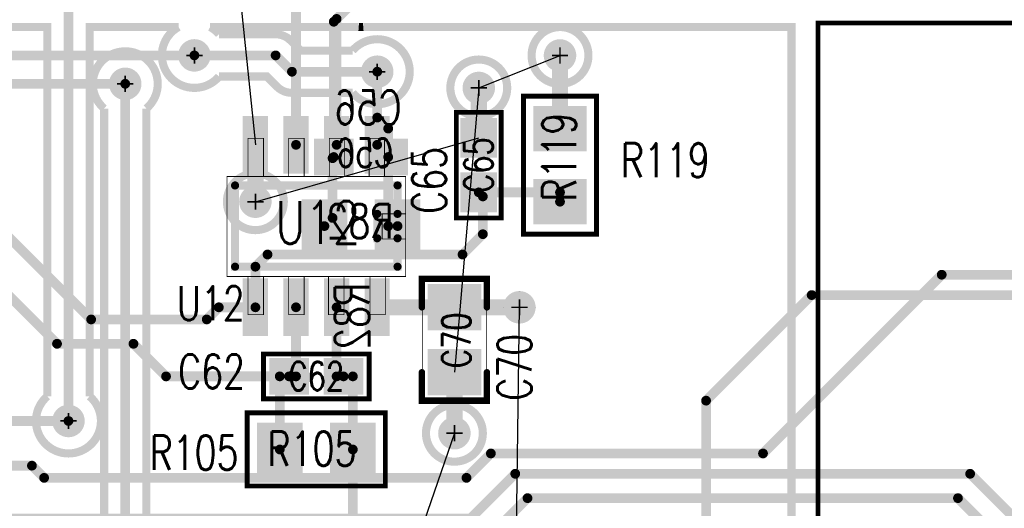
# Model space of a CAD drawing. Extents: x -7.2 to 18.3, y -5.6 to 10.9.
# Tile 62 of 112: x 6.63 to 7.842, y 2.157 to 2.759. Entities that reach past the tile are written whole.
import ezdxf
from ezdxf.enums import TextEntityAlignment as Align

# ---------------------------------------------------------------- set-up
doc = ezdxf.new("R2010")
doc.units = 0
for name, pattern in [('SIG_153', [2, 1, 1]), ('SIG_16', [2, 1, 1]), ('SIG_164', [2, 1, 1]), ('SIG_199', [2, 1, 1]), ('SIG_213', [2, 1, 1]), ('SIG_274', [2, 1, 1]), ('SIG_289', [2, 1, 1]), ('SIG_42', [2, 1, 1]), ('SIG_46', [2, 1, 1]), ('SIG_47', [2, 1, 1]), ('SIG_51', [2, 1, 1]), ('SIG_55', [2, 1, 1]), ('SIG_57', [2, 1, 1]), ('SIG_99', [2, 1, 1])]:
    doc.linetypes.add(name, pattern=pattern)
for name, color, linetype in [('DRIL_NPLTE_THRU_01', 16, 'CONTINUOUS'), ('DRIL_NPLTE_THRU_03', 146, 'CONTINUOUS'), ('DRIL_NPLTE_THRU_04', 176, 'CONTINUOUS'), ('DRIL_PLTE_THRU_01', 16, 'CONTINUOUS'), ('DRIL_PLTE_THRU_03', 146, 'CONTINUOUS'), ('DRIL_PLTE_THRU_04', 176, 'CONTINUOUS'), ('DRIL_SYMBOL', 254, 'CONTINUOUS'), ('LINK_00', 2, 'CONTINUOUS'), ('PADS_BOT', 5, 'CONTINUOUS'), ('PADS_INNER', 1, 'CONTINUOUS'), ('PADS_TOP', 1, 'CONTINUOUS'), ('PADS_XR_131', 3, 'CONTINUOUS'), ('PADS_XR_132', 6, 'CONTINUOUS'), ('PADS_XR_133', 254, 'CONTINUOUS'), ('PART_NAME_123', 255, 'CONTINUOUS'), ('PART_NAME_124', 6, 'CONTINUOUS'), ('PART_NAME_129', 2, 'CONTINUOUS'), ('PART_NAME_130', 106, 'CONTINUOUS'), ('PART_TOP_2DLINE_123', 255, 'CONTINUOUS'), ('PART_TOP_2DLINE_129', 2, 'CONTINUOUS'), ('POUR_OUTLINE_03', 130, 'CONTINUOUS'), ('POUR_VIATHERM_03', 130, 'CONTINUOUS'), ('POUR_VOID_03', 130, 'CONTINUOUS'), ('TRACE_01', 1, 'CONTINUOUS'), ('TRACE_03', 130, 'CONTINUOUS'), ('TRACE_04', 5, 'CONTINUOUS'), ('VIAPTS', 56, 'CONTINUOUS')]:
    doc.layers.add(name, color=color, linetype=linetype)
doc.styles.add('W0$001', font='simplex', dxfattribs={"width": 0.75})
doc.styles.add('W0$006', font='simplex', dxfattribs={"width": 0.75})

# ---------------------------------------------------------------- blocks, each defined once
blk = doc.blocks.new('POUR_VOID_27')
at = {"layer": 'POUR_VOID_03', "const_width": 0.01}
blk.add_lwpolyline([(-12.9452, -16.8773, 1), (-12.8752, -16.8773, 1)], format="xyb", close=True, dxfattribs=at)
blk = doc.blocks.new('POUR_VOID_17')
at = {"layer": 'POUR_VOID_03', "const_width": 0.01}
blk.add_lwpolyline([(-12.6702, -16.7373, 1), (-12.6002, -16.7373, 1)], format="xyb", close=True, dxfattribs=at)
blk = doc.blocks.new('POUR_VOID_16')
at = {"layer": 'POUR_VOID_03', "const_width": 0.01}
blk.add_lwpolyline([(-12.7002, -17.1623, 1), (-12.6302, -17.1623, 1)], format="xyb", close=True, dxfattribs=at)
blk = doc.blocks.new('POUR_VOID_15')
at = {"layer": 'POUR_VOID_03', "const_width": 0.01}
blk.add_lwpolyline([(-12.5702, -16.6973, 1), (-12.5002, -16.6973, 1)], format="xyb", close=True, dxfattribs=at)
blk = doc.blocks.new('POUR_OUTLINE_1')
at = {"layer": 'POUR_OUTLINE_03', "const_width": 0.01}
for points in [[(-12.2503, -17.5329), (-12.2503, -16.6622), (-12.7774, -16.6622, -0.035415), (-12.783, -16.6622), (-12.9659, -16.6622, -0.089699), (-12.9549, -16.6712), (-12.8853, -16.6712, -0.198912), (-12.8669, -16.6788), (-12.8544, -16.6913), (-12.7906, -16.6913, -2.70758), (-12.7906, -16.7433), (-12.8652, -16.7433, -0.198912), (-12.8836, -16.7357), (-12.8961, -16.7232), (-12.9549, -16.7232, -1.197076), (-13.0047, -16.6622), (-13.1143, -16.6622), (-13.1143, -17.1168, -2.70758), (-13.1663, -17.1168), (-13.1663, -16.6622), (-13.2147, -16.6622, -0.167251)], [(-13.2078, -17.6687, -0.059206), (-13.2014, -17.6618), (-13.2014, -17.6022, -0.198912), (-13.1938, -17.5838), (-13.0964, -17.4864), (-13.0964, -16.7626, -2.70758), (-13.0444, -16.7626), (-13.0444, -17.4972, -0.198912), (-13.052, -17.5156), (-13.1494, -17.613), (-13.1494, -17.6618, -1.125864), (-13.2078, -17.7157)]]:
    blk.add_lwpolyline(points, format="xyb", dxfattribs=at)
for name in ['POUR_VOID_15', 'POUR_VOID_17', 'POUR_VOID_27', 'POUR_VOID_16']:
    blk.add_blockref(name, (0, 0))
blk = doc.blocks.new('POUR_VIATHERM_182')
at = {"layer": 'POUR_VIATHERM_03'}
for points in [[(-12.5852, -16.9873), (-12.5852, -16.9873)], [(-12.6052, -17.0073), (-12.6052, -17.0073)], [(-12.5652, -17.0073), (-12.5652, -17.0073)], [(-12.5852, -17.0273), (-12.5852, -17.0273)]]:
    blk.add_lwpolyline(points, dxfattribs=at)
blk = doc.blocks.new('POUR_HEADER_0')
for name in ['POUR_OUTLINE_1', 'POUR_VIATHERM_182']:
    blk.add_blockref(name, (16.9203, 12.3322))
blk = doc.blocks.new('DRIL_HOLE_0')
blk.add_lwpolyline([(0, 0, 1), (0, 0, 1)], format="xyb", close=True)
blk = doc.blocks.new('PAD_47')
at = {"const_width": 0.039}
blk.add_lwpolyline([(-0.0215, 0), (0.0215, 0)], dxfattribs=at)
blk = doc.blocks.new('PAD_1')
blk.add_lwpolyline([(0, 0, 1), (0, 0, 1)], format="xyb", close=True)
blk = doc.blocks.new('PAD_46')
at = {"const_width": 0.045}
blk.add_lwpolyline([(-0.0245, 0), (0.0245, 0)], dxfattribs=at)
blk = doc.blocks.new('STK_BOT_14')
at = {"layer": 'DRIL_PLTE_THRU_01'}
blk.add_blockref('DRIL_HOLE_0', (0, 0), dxfattribs=at)
at = {"layer": 'DRIL_PLTE_THRU_03'}
blk.add_blockref('DRIL_HOLE_0', (0, 0), dxfattribs=at)
at = {"layer": 'DRIL_PLTE_THRU_04'}
blk.add_blockref('DRIL_HOLE_0', (0, 0), dxfattribs=at)
at = {"layer": 'PADS_BOT'}
blk.add_blockref('PAD_47', (0, 0), dxfattribs=at)
at = {"layer": 'PADS_INNER'}
blk.add_blockref('PAD_1', (0, 0), dxfattribs=at)
at = {"layer": 'PADS_TOP'}
blk.add_blockref('PAD_1', (0, 0), dxfattribs=at)
at = {"layer": 'PADS_XR_131'}
blk.add_blockref('PAD_46', (0, 0), dxfattribs=at)
at = {"layer": 'PADS_XR_133'}
blk.add_blockref('PAD_47', (0, 0), dxfattribs=at)
blk = doc.blocks.new('SYM_BOT_12')
for p in [(-0.0335, 0), (0.0335, 0)]:
    blk.add_blockref('STK_BOT_14', p)
blk = doc.blocks.new('PART_BOT_151')
blk.add_blockref('SYM_BOT_12', (0, 0))
at = {"layer": 'PART_NAME_124', "style": 'W0$006', "width": 0.75}
blk.add_text('C56', height=0.042, rotation=180, dxfattribs=at).set_placement((0.05, -0.04))
at = {"layer": 'PART_NAME_130', "style": 'W0$001', "width": 0.75}
blk.add_text('C56', height=0.035, rotation=180, dxfattribs=at).set_placement((0.0049, -0.0051), align=Align.MIDDLE_CENTER)
blk = doc.blocks.new('SMOOTH_0$006')
at = {"const_width": 0.003}
blk.add_lwpolyline([(-0.0015, 0, 1), (0.0015, 0, 1)], format="xyb", close=True, dxfattribs=at)
blk = doc.blocks.new('SMOOTH_0$001')
at = {"const_width": 0.0005}
blk.add_lwpolyline([(-0.00025, 0, 1), (0.00025, 0, 1)], format="xyb", close=True, dxfattribs=at)
blk = doc.blocks.new('PART_BODY_TOP_339')
at = {"layer": 'PART_TOP_2DLINE_123', "const_width": 0.006}
blk.add_lwpolyline([(-0.065, -0.0276), (0.065, -0.0276), (0.065, 0.0276), (-0.065, 0.0276)], close=True, dxfattribs=at)
at = {"layer": 'PART_TOP_2DLINE_129', "const_width": 0.001}
blk.add_lwpolyline([(-0.065, -0.03), (0.065, -0.03), (0.065, 0.0276), (-0.065, 0.0276)], close=True, dxfattribs=at)
at = {"layer": 'PART_TOP_2DLINE_123'}
for p in [(-0.065, 0.0276), (0.065, 0.0276), (-0.065, -0.0276), (0.065, -0.0276)]:
    blk.add_blockref('SMOOTH_0$006', p, dxfattribs=at)
at = {"layer": 'PART_TOP_2DLINE_129'}
for p in [(-0.065, 0.0276), (0.065, 0.0276), (-0.065, -0.03), (0.065, -0.03)]:
    blk.add_blockref('SMOOTH_0$001', p, dxfattribs=at)
blk = doc.blocks.new('STK_TOP_14')
at = {"layer": 'DRIL_PLTE_THRU_01'}
blk.add_blockref('DRIL_HOLE_0', (0, 0), dxfattribs=at)
at = {"layer": 'DRIL_PLTE_THRU_03'}
blk.add_blockref('DRIL_HOLE_0', (0, 0), dxfattribs=at)
at = {"layer": 'DRIL_PLTE_THRU_04'}
blk.add_blockref('DRIL_HOLE_0', (0, 0), dxfattribs=at)
at = {"layer": 'PADS_BOT'}
blk.add_blockref('PAD_1', (0, 0), dxfattribs=at)
at = {"layer": 'PADS_INNER'}
blk.add_blockref('PAD_1', (0, 0), dxfattribs=at)
at = {"layer": 'PADS_TOP'}
blk.add_blockref('PAD_47', (0, 0), dxfattribs=at)
at = {"layer": 'PADS_XR_131'}
blk.add_blockref('PAD_46', (0, 0), dxfattribs=at)
at = {"layer": 'PADS_XR_133'}
blk.add_blockref('PAD_47', (0, 0), dxfattribs=at)
blk = doc.blocks.new('SYM_TOP_12')
for name, p in [('PART_BODY_TOP_339', (0, 0)), ('STK_TOP_14', (-0.0335, 0)), ('STK_TOP_14', (0.0335, 0))]:
    blk.add_blockref(name, p)
blk = doc.blocks.new('PART_TOP_154')
blk.add_blockref('SYM_TOP_12', (0, 0))
at = {"layer": 'PART_NAME_123', "style": 'W0$006', "width": 0.75}
blk.add_text('C62', height=0.042, dxfattribs=at).set_placement((-0.1701, -0.0149))
at = {"layer": 'PART_NAME_129', "style": 'W0$001', "width": 0.75}
blk.add_text('C62', height=0.035, dxfattribs=at).set_placement((0, 0.0003), align=Align.MIDDLE_CENTER)
blk = doc.blocks.new('PART_TOP_156')
blk.add_blockref('SYM_TOP_12', (0, 0))
at = {"layer": 'PART_NAME_123', "style": 'W0$006', "width": 0.75}
blk.add_text('C65', height=0.042, dxfattribs=at).set_placement((-0.06, 0.04))
at = {"layer": 'PART_NAME_129', "style": 'W0$001', "width": 0.75}
blk.add_text('C65', height=0.035, dxfattribs=at).set_placement((0, 0.0003), align=Align.MIDDLE_CENTER)
blk = doc.blocks.new('SMOOTH_0$008')
at = {"const_width": 0.004}
blk.add_lwpolyline([(-0.002, 0, 1), (0.002, 0, 1)], format="xyb", close=True, dxfattribs=at)
blk = doc.blocks.new('PART_BODY_TOP_371')
at = {"layer": 'PART_TOP_2DLINE_123', "const_width": 0.008}
for points in [[(-0.04, -0.04), (-0.075, -0.04), (-0.075, 0.04), (-0.04, 0.04)], [(0.04, 0.04), (0.075, 0.04), (0.075, -0.04), (0.04, -0.04)]]:
    blk.add_lwpolyline(points, dxfattribs=at)
at = {"layer": 'PART_TOP_2DLINE_129', "const_width": 0.001}
blk.add_lwpolyline([(0.0752, 0.03937), (0.0752, -0.03937), (-0.0748, -0.03937), (-0.0748, 0.03937)], close=True, dxfattribs=at)
at = {"layer": 'PART_TOP_2DLINE_123'}
for p in [(-0.075, 0.04), (-0.04, 0.04), (0.04, 0.04), (0.075, 0.04), (-0.075, -0.04), (-0.04, -0.04), (0.04, -0.04), (0.075, -0.04)]:
    blk.add_blockref('SMOOTH_0$008', p, dxfattribs=at)
at = {"layer": 'PART_TOP_2DLINE_129'}
for p in [(-0.0748, 0.03937), (0.0752, 0.03937), (-0.0748, -0.03937), (0.0752, -0.03937)]:
    blk.add_blockref('SMOOTH_0$001', p, dxfattribs=at)
blk = doc.blocks.new('PAD_90')
at = {"const_width": 0.057}
blk.add_lwpolyline([(-0.033, 0), (0.033, 0)], dxfattribs=at)
blk = doc.blocks.new('PAD_91')
at = {"const_width": 0.051}
blk.add_lwpolyline([(-0.03, 0), (0.03, 0)], dxfattribs=at)
blk = doc.blocks.new('STK_TOP_54')
at = {"layer": 'DRIL_PLTE_THRU_01'}
blk.add_blockref('DRIL_HOLE_0', (0, 0), dxfattribs=at)
at = {"layer": 'DRIL_PLTE_THRU_03'}
blk.add_blockref('DRIL_HOLE_0', (0, 0), dxfattribs=at)
at = {"layer": 'DRIL_PLTE_THRU_04'}
blk.add_blockref('DRIL_HOLE_0', (0, 0), dxfattribs=at)
at = {"layer": 'PADS_BOT'}
blk.add_blockref('PAD_1', (0, 0), dxfattribs=at)
at = {"layer": 'PADS_INNER'}
blk.add_blockref('PAD_1', (0, 0), dxfattribs=at)
at = {"layer": 'PADS_TOP', "rotation": 90}
blk.add_blockref('PAD_91', (0, 0), dxfattribs=at)
at = {"layer": 'PADS_XR_131', "rotation": 90}
blk.add_blockref('PAD_90', (0, 0), dxfattribs=at)
at = {"layer": 'PADS_XR_133', "rotation": 90}
blk.add_blockref('PAD_91', (0, 0), dxfattribs=at)
blk = doc.blocks.new('SYM_TOP_44')
for name, p in [('STK_TOP_54', (-0.04, 0)), ('STK_TOP_54', (0.04, 0)), ('PART_BODY_TOP_371', (0, 0))]:
    blk.add_blockref(name, p)
blk = doc.blocks.new('PART_TOP_180')
blk.add_blockref('SYM_TOP_44', (0, 0))
at = {"layer": 'PART_NAME_123', "style": 'W0$006', "width": 0.75}
blk.add_text('C70', height=0.042, dxfattribs=at).set_placement((-0.0749, -0.0949))
at = {"layer": 'PART_NAME_129', "style": 'W0$001', "width": 0.75}
blk.add_text('C70', height=0.035, dxfattribs=at).set_placement((-0.0349, -0.0199))
blk = doc.blocks.new('SMOOTH_0$01')
at = {"const_width": 0.005}
blk.add_lwpolyline([(-0.0025, 0, 1), (0.0025, 0, 1)], format="xyb", close=True, dxfattribs=at)
blk = doc.blocks.new('PART_BODY_TOP_383')
at = {"layer": 'PART_TOP_2DLINE_123', "const_width": 0.01}
blk.add_lwpolyline([(-0.05, 0.1), (-0.015, 0.1), (-0.015, 0.075), (0.015, 0.075), (0.015, 0.1), (0.05, 0.1), (0.05, -0.1), (-0.05, -0.1)], close=True, dxfattribs=at)
blk.add_lwpolyline([(-0.05, 0.1), (-0.015, 0.1), (-0.015, 0.075), (0.015, 0.075), (0.015, 0.1), (0.05, 0.1), (0.05, -0.1), (-0.05, -0.1)], close=True, dxfattribs=at)
at = {"layer": 'PART_TOP_2DLINE_129', "const_width": 0.001}
for points in [[(-0.061, 0.11), (0.062, 0.11), (0.062, -0.11), (-0.061, -0.11)], [(-0.015, 0.11), (0.016, 0.11), (0.016, 0.081), (-0.015, 0.081)], [(0.062, 0.085), (0.109, 0.085), (0.109, 0.066), (0.062, 0.066)], [(-0.108, 0.084), (-0.061, 0.084), (-0.061, 0.065), (-0.108, 0.065)], [(-0.108, 0.035), (-0.061, 0.035), (-0.061, 0.016), (-0.108, 0.016)], [(0.062, 0.034), (0.109, 0.034), (0.109, 0.015), (0.062, 0.015)], [(-0.108, -0.015), (-0.061, -0.015), (-0.061, -0.034), (-0.108, -0.034)], [(0.062, -0.015), (0.109, -0.015), (0.109, -0.034), (0.062, -0.034)], [(-0.108, -0.065), (-0.061, -0.065), (-0.061, -0.084), (-0.108, -0.084)], [(0.062, -0.065), (0.109, -0.065), (0.109, -0.084), (0.062, -0.084)]]:
    blk.add_lwpolyline(points, close=True, dxfattribs=at)
at = {"layer": 'PART_TOP_2DLINE_123'}
for p in [(-0.05, 0.1), (-0.05, 0.1), (-0.015, 0.1), (-0.015, 0.1), (0.015, 0.1), (0.015, 0.1), (0.05, 0.1), (0.05, 0.1), (-0.015, 0.075), (-0.015, 0.075), (0.015, 0.075), (0.015, 0.075), (-0.05, -0.1), (-0.05, -0.1), (0.05, -0.1), (0.05, -0.1)]:
    blk.add_blockref('SMOOTH_0$01', p, dxfattribs=at)
at = {"layer": 'PART_TOP_2DLINE_129'}
for p in [(-0.061, 0.11), (-0.015, 0.11), (0.016, 0.11), (0.062, 0.11), (0.062, 0.085), (0.109, 0.085), (-0.108, 0.084), (-0.061, 0.084), (-0.015, 0.081), (0.016, 0.081), (-0.108, 0.065), (-0.061, 0.065), (0.062, 0.066), (0.109, 0.066), (-0.108, 0.035), (-0.061, 0.035), (0.062, 0.034), (0.109, 0.034), (-0.108, 0.016), (-0.061, 0.016), (0.062, 0.015), (0.109, 0.015), (-0.108, -0.015), (-0.061, -0.015), (0.062, -0.015), (0.109, -0.015), (-0.108, -0.034), (-0.061, -0.034), (0.062, -0.034), (0.109, -0.034), (-0.108, -0.065), (-0.061, -0.065), (0.062, -0.065), (0.109, -0.065), (-0.108, -0.084), (-0.061, -0.084), (0.062, -0.084), (0.109, -0.084), (-0.061, -0.11), (0.062, -0.11)]:
    blk.add_blockref('SMOOTH_0$001', p, dxfattribs=at)
blk = doc.blocks.new('PAD_115')
at = {"const_width": 0.031}
blk.add_lwpolyline([(-0.0355, 0), (0.0355, 0)], dxfattribs=at)
blk = doc.blocks.new('PAD_114')
at = {"const_width": 0.026}
blk.add_lwpolyline([(-0.0325, 0), (0.0325, 0)], dxfattribs=at)
blk = doc.blocks.new('STK_TOP_70')
at = {"layer": 'DRIL_PLTE_THRU_01'}
blk.add_blockref('DRIL_HOLE_0', (0, 0), dxfattribs=at)
at = {"layer": 'DRIL_PLTE_THRU_03'}
blk.add_blockref('DRIL_HOLE_0', (0, 0), dxfattribs=at)
at = {"layer": 'DRIL_PLTE_THRU_04'}
blk.add_blockref('DRIL_HOLE_0', (0, 0), dxfattribs=at)
at = {"layer": 'PADS_BOT'}
blk.add_blockref('PAD_1', (0, 0), dxfattribs=at)
at = {"layer": 'PADS_INNER'}
blk.add_blockref('PAD_1', (0, 0), dxfattribs=at)
at = {"layer": 'PADS_TOP'}
blk.add_blockref('PAD_114', (0, 0), dxfattribs=at)
at = {"layer": 'PADS_XR_131'}
blk.add_blockref('PAD_115', (0, 0), dxfattribs=at)
at = {"layer": 'PADS_XR_133'}
blk.add_blockref('PAD_114', (0, 0), dxfattribs=at)
blk = doc.blocks.new('SYM_TOP_56')
for name, p in [('PART_BODY_TOP_383', (0, 0)), ('STK_TOP_70', (-0.1, 0.075)), ('STK_TOP_70', (0.1, 0.075)), ('STK_TOP_70', (-0.1, 0.025)), ('STK_TOP_70', (0.1, 0.025)), ('STK_TOP_70', (-0.1, -0.025)), ('STK_TOP_70', (0.1, -0.025)), ('STK_TOP_70', (-0.1, -0.075)), ('STK_TOP_70', (0.1, -0.075))]:
    blk.add_blockref(name, p)
blk = doc.blocks.new('PART_TOP_233')
blk.add_blockref('SYM_TOP_56', (0, 0))
at = {"layer": 'PART_NAME_123', "style": 'W0$006', "width": 0.75}
blk.add_text('U12', height=0.042, rotation=-270, dxfattribs=at).set_placement((0.095, -0.13), align=Align.MIDDLE_CENTER)
at = {"layer": 'PART_NAME_129', "style": 'W0$001', "width": 0.75}
blk.add_text('U12', height=0.0525, rotation=-270, dxfattribs=at).set_placement((-0.0045, 0.0017), align=Align.MIDDLE_CENTER)
blk = doc.blocks.new('PART_BODY_TOP_337')
at = {"layer": 'PART_TOP_2DLINE_123', "const_width": 0.006}
blk.add_lwpolyline([(0.085, 0.045), (0.085, -0.045), (-0.085, -0.045), (-0.085, 0.045)], close=True, dxfattribs=at)
at = {"layer": 'PART_TOP_2DLINE_129', "const_width": 0.001}
blk.add_lwpolyline([(0.085, 0.045), (0.085, -0.045), (-0.085, -0.045), (-0.085, 0.045)], close=True, dxfattribs=at)
at = {"layer": 'PART_TOP_2DLINE_123'}
for p in [(-0.085, 0.045), (0.085, 0.045), (-0.085, -0.045), (0.085, -0.045)]:
    blk.add_blockref('SMOOTH_0$006', p, dxfattribs=at)
at = {"layer": 'PART_TOP_2DLINE_129'}
for p in [(-0.085, 0.045), (0.085, 0.045), (-0.085, -0.045), (0.085, -0.045)]:
    blk.add_blockref('SMOOTH_0$001', p, dxfattribs=at)
blk = doc.blocks.new('PAD_37')
at = {"const_width": 0.056}
blk.add_lwpolyline([(-0.033, 0), (0.033, 0)], dxfattribs=at)
blk = doc.blocks.new('PAD_38')
at = {"const_width": 0.05}
blk.add_lwpolyline([(-0.03, 0), (0.03, 0)], dxfattribs=at)
blk = doc.blocks.new('STK_TOP_10')
at = {"layer": 'DRIL_NPLTE_THRU_01'}
blk.add_blockref('DRIL_HOLE_0', (0, 0), dxfattribs=at)
at = {"layer": 'DRIL_NPLTE_THRU_03'}
blk.add_blockref('DRIL_HOLE_0', (0, 0), dxfattribs=at)
at = {"layer": 'DRIL_NPLTE_THRU_04'}
blk.add_blockref('DRIL_HOLE_0', (0, 0), dxfattribs=at)
at = {"layer": 'PADS_BOT'}
blk.add_blockref('PAD_1', (0, 0), dxfattribs=at)
at = {"layer": 'PADS_INNER'}
blk.add_blockref('PAD_1', (0, 0), dxfattribs=at)
at = {"layer": 'PADS_TOP', "rotation": 90}
blk.add_blockref('PAD_38', (0, 0), dxfattribs=at)
at = {"layer": 'PADS_XR_131', "rotation": 90}
blk.add_blockref('PAD_37', (0, 0), dxfattribs=at)
at = {"layer": 'PADS_XR_133', "rotation": 90}
blk.add_blockref('PAD_38', (0, 0), dxfattribs=at)
blk = doc.blocks.new('SYM_TOP_10')
for name, p in [('STK_TOP_10', (-0.045, 0)), ('STK_TOP_10', (0.045, 0)), ('PART_BODY_TOP_337', (0, 0))]:
    blk.add_blockref(name, p)
blk = doc.blocks.new('PART_TOP_325')
blk.add_blockref('SYM_TOP_10', (0, 0))
at = {"layer": 'PART_NAME_123', "style": 'W0$006', "width": 0.75}
blk.add_text('R105', height=0.042, dxfattribs=at).set_placement((-0.2051, -0.0249))
at = {"layer": 'PART_NAME_129', "style": 'W0$001', "width": 0.75}
blk.add_text('R105', height=0.042, dxfattribs=at).set_placement((-0.06, -0.02))
blk = doc.blocks.new('PART_TOP_327')
blk.add_blockref('SYM_TOP_10', (0, 0))
at = {"layer": 'PART_NAME_123', "style": 'W0$006', "width": 0.75}
blk.add_text('R119', height=0.042, rotation=90, dxfattribs=at).set_placement((0.015, 0.075))
at = {"layer": 'PART_NAME_129', "style": 'W0$001', "width": 0.75}
blk.add_text('R119', height=0.042, rotation=180, dxfattribs=at).set_placement((0.0449, 0.0199))
blk = doc.blocks.new('STK_BOT_10')
at = {"layer": 'DRIL_NPLTE_THRU_01'}
blk.add_blockref('DRIL_HOLE_0', (0, 0), dxfattribs=at)
at = {"layer": 'DRIL_NPLTE_THRU_03'}
blk.add_blockref('DRIL_HOLE_0', (0, 0), dxfattribs=at)
at = {"layer": 'DRIL_NPLTE_THRU_04'}
blk.add_blockref('DRIL_HOLE_0', (0, 0), dxfattribs=at)
at = {"layer": 'PADS_BOT', "rotation": 90}
blk.add_blockref('PAD_38', (0, 0), dxfattribs=at)
at = {"layer": 'PADS_INNER'}
blk.add_blockref('PAD_1', (0, 0), dxfattribs=at)
at = {"layer": 'PADS_TOP'}
blk.add_blockref('PAD_1', (0, 0), dxfattribs=at)
at = {"layer": 'PADS_XR_131', "rotation": 90}
blk.add_blockref('PAD_37', (0, 0), dxfattribs=at)
at = {"layer": 'PADS_XR_133', "rotation": 90}
blk.add_blockref('PAD_38', (0, 0), dxfattribs=at)
blk = doc.blocks.new('SYM_BOT_10')
for p in [(-0.045, 0), (0.045, 0)]:
    blk.add_blockref('STK_BOT_10', p)
blk = doc.blocks.new('PART_BOT_341')
blk.add_blockref('SYM_BOT_10', (0, 0))
at = {"layer": 'PART_NAME_124', "style": 'W0$006', "width": 0.75}
blk.add_text('R82', height=0.042, rotation=90, dxfattribs=at).set_placement((0.01, 0.07))
at = {"layer": 'PART_NAME_130', "style": 'W0$001', "width": 0.75}
blk.add_text('R82', height=0.042, rotation=180, dxfattribs=at).set_placement((0.0399, 0.0149))
blk = doc.blocks.new('PART_BODY_TOP_431')
at = {"layer": 'PART_TOP_2DLINE_123', "const_width": 0.006}
for points in [[(0.315, 0.407), (0.315, 0.4724), (-0.315, 0.4724), (-0.315, 0.406)], [(-0.315, 0.405), (-0.315, -0.4724), (0.315, -0.4724), (0.315, 0.41)]]:
    blk.add_lwpolyline(points, dxfattribs=at)
at = {"layer": 'PART_TOP_2DLINE_129', "const_width": 0.001}
blk.add_lwpolyline([(-0.315, 0.4724), (0.315, 0.4724), (0.315, -0.4724), (-0.315, -0.4724)], close=True, dxfattribs=at)
at = {"layer": 'PART_TOP_2DLINE_123'}
for p in [(-0.315, 0.4724), (0.315, 0.4724), (0.315, 0.41), (-0.315, 0.406), (-0.315, 0.405), (0.315, 0.407), (-0.315, -0.4724), (0.315, -0.4724)]:
    blk.add_blockref('SMOOTH_0$006', p, dxfattribs=at)
at = {"layer": 'PART_TOP_2DLINE_129'}
for p in [(-0.315, 0.4724), (0.315, 0.4724), (-0.315, -0.4724), (0.315, -0.4724)]:
    blk.add_blockref('SMOOTH_0$001', p, dxfattribs=at)
blk = doc.blocks.new('DRIL_SYMBOL_0$0511811024')
at = {"layer": 'DRIL_SYMBOL', "const_width": 0.002}
for points in [[(-0.01, 0), (0.01, 0)], [(0, -0.01), (0, 0.01)]]:
    blk.add_lwpolyline(points, dxfattribs=at)
blk = doc.blocks.new('DRIL_HOLE_0$0511811024')
at = {"const_width": 0.0256}
blk.add_lwpolyline([(-0.0128, 0, 1), (0.0128, 0, 1)], format="xyb", close=True, dxfattribs=at)
blk.add_blockref('DRIL_SYMBOL_0$0511811024', (0, 0))
blk = doc.blocks.new('PAD_174')
at = {"const_width": 0.0394}
blk.add_lwpolyline([(0, -0.0197, 1), (0, 0.0197, 1)], format="xyb", close=True, dxfattribs=at)
blk = doc.blocks.new('PAD_179')
at = {"const_width": 0.0455}
blk.add_lwpolyline([(0, -0.02275, 1), (0, 0.02275, 1)], format="xyb", close=True, dxfattribs=at)
blk = doc.blocks.new('STK_TOP_107')
at = {"layer": 'DRIL_PLTE_THRU_01'}
blk.add_blockref('DRIL_HOLE_0$0511811024', (0, 0), dxfattribs=at)
at = {"layer": 'DRIL_PLTE_THRU_03'}
blk.add_blockref('DRIL_HOLE_0$0511811024', (0, 0), dxfattribs=at)
at = {"layer": 'DRIL_PLTE_THRU_04'}
blk.add_blockref('DRIL_HOLE_0$0511811024', (0, 0), dxfattribs=at)
at = {"layer": 'PADS_BOT'}
blk.add_blockref('PAD_174', (0, 0), dxfattribs=at)
at = {"layer": 'PADS_INNER'}
blk.add_blockref('PAD_174', (0, 0), dxfattribs=at)
at = {"layer": 'PADS_TOP'}
blk.add_blockref('PAD_174', (0, 0), dxfattribs=at)
at = {"layer": 'PADS_XR_131'}
blk.add_blockref('PAD_179', (0, 0), dxfattribs=at)
at = {"layer": 'PADS_XR_132'}
blk.add_blockref('PAD_179', (0, 0), dxfattribs=at)
blk = doc.blocks.new('DRIL_SYMBOL_0$031496063')
at = {"layer": 'DRIL_SYMBOL', "const_width": 0.002}
for points in [[(-0.01, 0), (0.01, 0)], [(0, -0.01), (0, 0.01)]]:
    blk.add_lwpolyline(points, dxfattribs=at)
blk = doc.blocks.new('DRIL_HOLE_0$031496063')
at = {"const_width": 0.0157}
blk.add_lwpolyline([(-0.0079, 0, 1), (0.0079, 0, 1)], format="xyb", close=True, dxfattribs=at)
blk.add_blockref('DRIL_SYMBOL_0$031496063', (0, 0))
blk = doc.blocks.new('PAD_180')
at = {"const_width": 0.0295}
blk.add_lwpolyline([(0, -0.0148, 1), (0, 0.0148, 1)], format="xyb", close=True, dxfattribs=at)
blk = doc.blocks.new('PAD_183')
at = {"const_width": 0.0315}
blk.add_lwpolyline([(0, -0.0157, 1), (0, 0.0157, 1)], format="xyb", close=True, dxfattribs=at)
blk = doc.blocks.new('STK_TOP_108')
at = {"layer": 'DRIL_PLTE_THRU_01'}
blk.add_blockref('DRIL_HOLE_0$031496063', (0, 0), dxfattribs=at)
at = {"layer": 'DRIL_PLTE_THRU_03'}
blk.add_blockref('DRIL_HOLE_0$031496063', (0, 0), dxfattribs=at)
at = {"layer": 'DRIL_PLTE_THRU_04'}
blk.add_blockref('DRIL_HOLE_0$031496063', (0, 0), dxfattribs=at)
at = {"layer": 'PADS_BOT'}
blk.add_blockref('PAD_180', (0, 0), dxfattribs=at)
at = {"layer": 'PADS_INNER'}
blk.add_blockref('PAD_180', (0, 0), dxfattribs=at)
at = {"layer": 'PADS_TOP'}
blk.add_blockref('PAD_180', (0, 0), dxfattribs=at)
at = {"layer": 'PADS_XR_131'}
blk.add_blockref('PAD_183', (0, 0), dxfattribs=at)
at = {"layer": 'PADS_XR_132'}
blk.add_blockref('PAD_183', (0, 0), dxfattribs=at)
blk = doc.blocks.new('SYM_TOP_104')
for name, p in [('PART_BODY_TOP_431', (0, 0)), ('STK_TOP_108', (-0.1128, 0.4)), ('STK_TOP_108', (-0.0378, 0.4)), ('STK_TOP_108', (0.0372, 0.4)), ('STK_TOP_108', (0.1122, 0.4)), ('STK_TOP_107', (-0.25, 0.1)), ('STK_TOP_107', (0.25, 0.1)), ('STK_TOP_107', (-0.25, 0)), ('STK_TOP_107', (0.25, 0)), ('STK_TOP_107', (-0.25, -0.1)), ('STK_TOP_107', (0.25, -0.1))]:
    blk.add_blockref(name, p)
blk = doc.blocks.new('PART_TOP_591')
blk.add_blockref('SYM_TOP_104', (0, 0))
at = {"layer": 'PART_NAME_123', "style": 'W0$006', "width": 0.75}
blk.add_text('U21', height=0.042, rotation=90, dxfattribs=at).set_placement((0.3499, 0.4199), align=Align.MIDDLE_CENTER)
at = {"layer": 'PART_NAME_129', "style": 'W0$001', "width": 0.75}
blk.add_text('U21', height=0.14, rotation=90, dxfattribs=at).set_placement((0, 0), align=Align.MIDDLE_CENTER)
blk = doc.blocks.new('SMOOTH_0$02')
at = {"const_width": 0.01}
blk.add_lwpolyline([(-0.005, 0, 1), (0.005, 0, 1)], format="xyb", close=True, dxfattribs=at)
blk = doc.blocks.new('SMOOTH_0$012')
at = {"const_width": 0.006}
blk.add_lwpolyline([(-0.003, 0, 1), (0.003, 0, 1)], format="xyb", close=True, dxfattribs=at)
blk = doc.blocks.new('TRACE_1418')
at = {"layer": 'TRACE_01', "linetype": 'SIG_51', "const_width": 0.012}
blk.add_lwpolyline([(6.9651, 2.3199), (6.9702, 2.3199), (6.9702, 2.4049)], dxfattribs=at)
at = {"layer": 'TRACE_01'}
for p in [(6.9702, 2.4049), (6.9651, 2.3199), (6.9702, 2.3199)]:
    blk.add_blockref('SMOOTH_0$012', p, dxfattribs=at)
blk = doc.blocks.new('DRIL_SYMBOL_0$018')
at = {"layer": 'DRIL_SYMBOL', "const_width": 0.002}
for points in [[(-0.01, 0), (0.01, 0)], [(0, -0.01), (0, 0.01)]]:
    blk.add_lwpolyline(points, dxfattribs=at)
blk = doc.blocks.new('DRIL_HOLE_0$018')
at = {"const_width": 0.009}
blk.add_lwpolyline([(-0.0045, 0, 1), (0.0045, 0, 1)], format="xyb", close=True, dxfattribs=at)
blk.add_blockref('DRIL_SYMBOL_0$018', (0, 0))
blk = doc.blocks.new('PAD_138')
at = {"const_width": 0.02}
blk.add_lwpolyline([(0, -0.01, 1), (0, 0.01, 1)], format="xyb", close=True, dxfattribs=at)
blk = doc.blocks.new('STK_TOP_4')
at = {"layer": 'DRIL_PLTE_THRU_01'}
blk.add_blockref('DRIL_HOLE_0$018', (0, 0), dxfattribs=at)
at = {"layer": 'DRIL_PLTE_THRU_03'}
blk.add_blockref('DRIL_HOLE_0$018', (0, 0), dxfattribs=at)
at = {"layer": 'DRIL_PLTE_THRU_04'}
blk.add_blockref('DRIL_HOLE_0$018', (0, 0), dxfattribs=at)
at = {"layer": 'PADS_BOT'}
blk.add_blockref('PAD_138', (0, 0), dxfattribs=at)
at = {"layer": 'PADS_INNER'}
blk.add_blockref('PAD_138', (0, 0), dxfattribs=at)
at = {"layer": 'PADS_TOP'}
blk.add_blockref('PAD_138', (0, 0), dxfattribs=at)
blk = doc.blocks.new('SYM_TOP_2')
blk.add_blockref('STK_TOP_4', (0, 0))

msp = doc.modelspace()

# ---------------------------------------------------------------- linework, layer by layer
at = {"layer": 'LINK_00', "linetype": 'SIG_16'}
for p, q in [((6.7801, 3.9599), (6.9202, 2.6049)), ((7.1952, 2.6749), (7.2952, 2.7149)), ((7.1952, 2.6749), (7.1652, 2.3249)), ((6.9202, 2.5349), (7.1952, 2.6134)), ((7.1652, 2.2499), (7.0515, 1.9199))]:
    msp.add_line(p, q, dxfattribs=at)
at = {"layer": 'LINK_00', "linetype": 'SIG_153'}
msp.add_line((7.235, 1.6199), (7.2452, 2.4049), dxfattribs=at)
at = {"layer": 'TRACE_01', "linetype": 'SIG_57', "const_width": 0.012}
for points in [[(6.718, 2.39), (6.0502, 3.0578), (6.0502, 3.7949), (5.8651, 3.98), (5.3901, 3.98)], [(6.9202, 2.4049), (6.9202, 2.4549), (6.9352, 2.4699), (7.1752, 2.4699), (7.2002, 2.4949), (7.2002, 2.5414), (7.1952, 2.5464)], [(7.2952, 2.5349), (7.2952, 2.5464), (7.1952, 2.5464)], [(6.718, 2.39), (6.8603, 2.39), (6.8752, 2.4049), (6.9202, 2.4049)]]:
    msp.add_lwpolyline(points, dxfattribs=at)
at = {"layer": 'TRACE_01', "linetype": 'SIG_51', "const_width": 0.012}
for points in [[(6.9651, 2.3199), (6.8102, 2.3199), (6.7701, 2.36), (6.676, 2.36), (6.136, 2.9), (5.7351, 2.9), (5.4501, 3.185), (5.3901, 3.185)], [(6.9502, 2.2299), (6.9502, 2.3199), (6.9617, 2.3199)], [(6.9651, 2.3199), (6.9617, 2.3199)]]:
    msp.add_lwpolyline(points, dxfattribs=at)
at = {"layer": 'TRACE_01', "linetype": 'SIG_47', "const_width": 0.012}
msp.add_lwpolyline([(6.9702, 2.6049), (6.9702, 2.8499)], dxfattribs=at)
at = {"layer": 'TRACE_01', "linetype": 'SIG_42', "const_width": 0.012}
msp.add_lwpolyline([(7.0202, 2.6049), (7.0202, 2.7599), (7.0502, 2.7899)], dxfattribs=at)
at = {"layer": 'TRACE_01', "linetype": 'SIG_16', "const_width": 0.02}
for points in [[(7.2952, 2.6249), (7.2952, 2.7149)], [(7.1952, 2.6134), (7.1952, 2.6749)], [(6.9202, 2.5349), (6.9202, 2.6049)], [(7.1652, 2.2499), (7.1652, 2.3249)]]:
    msp.add_lwpolyline(points, dxfattribs=at)
at = {"layer": 'TRACE_01', "linetype": 'SIG_46', "const_width": 0.012}
msp.add_lwpolyline([(7.0702, 2.6049), (7.0702, 2.6949)], dxfattribs=at)
at = {"layer": 'TRACE_01', "linetype": 'SIG_213', "const_width": 0.012}
msp.add_lwpolyline([(7.475, 1.9999), (7.475, 2.29), (7.605, 2.42), (8.275, 2.42), (8.3324, 2.4774), (8.4852, 2.4777)], dxfattribs=at)
at = {"layer": 'TRACE_01', "linetype": 'SIG_153', "const_width": 0.02}
for points in [[(7.1652, 2.4049), (7.0702, 2.4049)], [(7.2452, 2.4049), (7.1652, 2.4049)]]:
    msp.add_lwpolyline(points, dxfattribs=at)
at = {"layer": 'TRACE_01', "linetype": 'SIG_55', "const_width": 0.012}
for points in [[(7.0287, 2.3199), (7.0202, 2.3199), (7.0202, 2.4049)], [(7.0402, 2.2299), (7.0402, 2.3199), (7.0287, 2.3199)], [(7.0402, 2.1), (7.0402, 2.2299)]]:
    msp.add_lwpolyline(points, dxfattribs=at)
at = {"layer": 'TRACE_03', "linetype": 'SIG_99', "const_width": 0.012}
msp.add_lwpolyline([(6.6901, 2.265), (6.6901, 2.835), (6.7651, 2.91), (7.0501, 2.91), (7.8101, 3.67), (7.8101, 4.105), (8.4601, 4.755), (8.4601, 5.14)], dxfattribs=at)
at = {"layer": 'TRACE_03', "linetype": 'SIG_46', "const_width": 0.012}
msp.add_lwpolyline([(7.0702, 2.6949), (6.9652, 2.6949), (6.9451, 2.715), (6.8451, 2.715)], dxfattribs=at)
at = {"layer": 'TRACE_03', "linetype": 'SIG_289', "const_width": 0.012}
msp.add_lwpolyline([(6.655, 1.72), (6.655, 1.81), (6.76, 1.915), (6.76, 2.68)], dxfattribs=at)
at = {"layer": 'TRACE_04', "linetype": 'SIG_42', "const_width": 0.012}
for points in [[(7.0167, 2.5899), (7.0167, 2.7564), (7.0502, 2.7899)], [(7.0052, 2.5049), (7.0152, 2.5149), (7.0152, 2.5884), (7.0167, 2.5899)]]:
    msp.add_lwpolyline(points, dxfattribs=at)
at = {"layer": 'TRACE_04', "linetype": 'SIG_289', "const_width": 0.012}
msp.add_lwpolyline([(2.02, 2.67), (2.946, 2.67), (2.976, 2.64), (3.425, 2.64), (3.46, 2.605), (3.649, 2.605), (3.756, 2.712), (4.539, 2.712), (4.572, 2.745), (4.935, 2.745), (4.98, 2.7), (5.13, 2.7), (5.175, 2.655), (5.675, 2.655), (5.7, 2.68), (6.76, 2.68)], dxfattribs=at)
at = {"layer": 'TRACE_04', "linetype": 'SIG_46', "const_width": 0.012}
for points in [[(5.5801, 2.715), (6.8451, 2.715)], [(7.0702, 2.6949), (7.0702, 2.6384), (7.0837, 2.6249), (7.0837, 2.5899)], [(7.0837, 2.5899), (7.0837, 2.5049), (7.0952, 2.5049)]]:
    msp.add_lwpolyline(points, dxfattribs=at)
at = {"layer": 'TRACE_04', "linetype": 'SIG_274', "const_width": 0.012}
msp.add_lwpolyline([(6.5051, 2.21), (6.6451, 2.21), (6.6601, 2.195), (7.1801, 2.195), (7.2101, 2.225), (7.5451, 2.225), (7.7651, 2.445), (8.255, 2.445), (8.3624, 2.5524), (8.4852, 2.5527)], dxfattribs=at)
at = {"layer": 'TRACE_04', "linetype": 'SIG_199', "const_width": 0.012}
msp.add_lwpolyline([(5.7401, 2.075), (5.9101, 2.075), (5.9801, 2.145), (7.1851, 2.145), (7.2401, 2.2), (7.8001, 2.2), (7.9051, 2.095), (9.9652, 2.095), (10.1602, 2.29), (10.7601, 2.29)], dxfattribs=at)
at = {"layer": 'TRACE_04', "linetype": 'SIG_99', "const_width": 0.012}
msp.add_lwpolyline([(6.2301, 2.275), (6.5841, 2.275), (6.5941, 2.265), (6.6901, 2.265)], dxfattribs=at)
at = {"layer": 'TRACE_04', "linetype": 'SIG_164', "const_width": 0.012}
msp.add_lwpolyline([(6.3251, 2.045), (7.1302, 2.045), (7.2552, 2.17), (7.7851, 2.17), (7.8901, 2.065), (9.9952, 2.065), (10.1702, 2.24), (10.8152, 2.24)], dxfattribs=at)

# ---------------------------------------------------------------- block references
at = {"linetype": 'SIG_153'}
msp.add_blockref('POUR_HEADER_0', (2.9101, 7.08), dxfattribs=at)
for name, p, rotation in [('PART_TOP_591', (8.0852, 2.4399), 270), ('PART_TOP_327', (7.2952, 2.5799), 270), ('PART_TOP_233', (6.9952, 2.5049), 270), ('PART_TOP_156', (7.1952, 2.5799), 90), ('PART_TOP_180', (7.1652, 2.3649), 90)]:
    msp.add_blockref(name, p, dxfattribs=dict(rotation=rotation))
at = {"xscale": -1, "rotation": -180}
for name, p in [('PART_BOT_151', (7.0502, 2.5899)), ('PART_BOT_341', (7.0502, 2.5049))]:
    msp.add_blockref(name, p, dxfattribs=at)
for name, p in [('TRACE_1418', (0, 0)), ('PART_TOP_154', (6.9952, 2.3199)), ('PART_TOP_325', (6.9952, 2.2299))]:
    msp.add_blockref(name, p)
at = {"layer": 'TRACE_01'}
for name, p in [('SMOOTH_0$012', (7.0202, 2.7599)), ('SMOOTH_0$02', (7.2952, 2.7149)), ('SMOOTH_0$012', (7.0702, 2.6949)), ('SMOOTH_0$02', (7.1952, 2.6749)), ('SMOOTH_0$02', (7.2952, 2.6249)), ('SMOOTH_0$02', (7.1952, 2.6134)), ('SMOOTH_0$02', (6.9202, 2.6049)), ('SMOOTH_0$012', (6.9702, 2.6049)), ('SMOOTH_0$012', (7.0202, 2.6049)), ('SMOOTH_0$012', (7.0702, 2.6049)), ('SMOOTH_0$012', (7.1952, 2.5464)), ('SMOOTH_0$012', (7.1952, 2.5464)), ('SMOOTH_0$012', (7.2002, 2.5414)), ('SMOOTH_0$012', (7.2952, 2.5464)), ('SMOOTH_0$02', (6.9202, 2.5349)), ('SMOOTH_0$012', (7.2952, 2.5349)), ('SMOOTH_0$012', (7.2002, 2.4949)), ('SMOOTH_0$012', (6.9352, 2.4699)), ('SMOOTH_0$012', (7.1752, 2.4699)), ('SMOOTH_0$012', (6.9202, 2.4549)), ('SMOOTH_0$012', (7.605, 2.42)), ('SMOOTH_0$02', (7.0702, 2.4049)), ('SMOOTH_0$02', (7.1652, 2.4049)), ('SMOOTH_0$02', (7.1652, 2.4049)), ('SMOOTH_0$02', (7.2452, 2.4049)), ('SMOOTH_0$012', (6.8752, 2.4049)), ('SMOOTH_0$012', (6.9202, 2.4049)), ('SMOOTH_0$012', (6.9202, 2.4049)), ('SMOOTH_0$012', (7.0202, 2.4049)), ('SMOOTH_0$012', (6.718, 2.39)), ('SMOOTH_0$012', (6.718, 2.39)), ('SMOOTH_0$012', (6.8603, 2.39)), ('SMOOTH_0$012', (6.676, 2.36)), ('SMOOTH_0$012', (6.7701, 2.36)), ('SMOOTH_0$02', (7.1652, 2.3249)), ('SMOOTH_0$012', (6.8102, 2.3199)), ('SMOOTH_0$012', (6.9502, 2.3199)), ('SMOOTH_0$012', (6.9617, 2.3199)), ('SMOOTH_0$012', (6.9617, 2.3199)), ('SMOOTH_0$012', (6.9651, 2.3199)), ('SMOOTH_0$012', (6.9651, 2.3199)), ('SMOOTH_0$012', (7.0202, 2.3199)), ('SMOOTH_0$012', (7.0287, 2.3199)), ('SMOOTH_0$012', (7.0287, 2.3199)), ('SMOOTH_0$012', (7.0402, 2.3199)), ('SMOOTH_0$012', (7.475, 2.29)), ('SMOOTH_0$02', (7.1652, 2.2499)), ('SMOOTH_0$012', (6.9502, 2.2299)), ('SMOOTH_0$012', (7.0402, 2.2299)), ('SMOOTH_0$012', (7.0402, 2.2299))]:
    msp.add_blockref(name, p, dxfattribs=at)
at = {"layer": 'TRACE_03'}
for p in [(6.8451, 2.715), (6.9451, 2.715), (6.9652, 2.6949), (7.0702, 2.6949), (6.76, 2.68), (6.6901, 2.265)]:
    msp.add_blockref('SMOOTH_0$012', p, dxfattribs=at)
at = {"layer": 'TRACE_04'}
for p in [(7.0167, 2.7564), (6.8451, 2.715), (7.0702, 2.6949), (6.76, 2.68), (7.0702, 2.6384), (7.0837, 2.6249), (7.0152, 2.5884), (7.0167, 2.5899), (7.0167, 2.5899), (7.0837, 2.5899), (7.0837, 2.5899), (7.0052, 2.5049), (7.0152, 2.5149), (7.0837, 2.5049), (7.0952, 2.5049), (7.7651, 2.445), (6.6901, 2.265), (7.2101, 2.225), (7.5451, 2.225), (6.6451, 2.21), (6.6601, 2.195), (7.1801, 2.195), (7.2401, 2.2), (7.8001, 2.2), (7.2552, 2.17), (7.7851, 2.17)]:
    msp.add_blockref('SMOOTH_0$012', p, dxfattribs=at)
at = {"layer": 'VIAPTS', "linetype": 'SIG_46'}
for p in [(6.8451, 2.715), (7.0702, 2.6949)]:
    msp.add_blockref('SYM_TOP_2', p, dxfattribs=at)
at = {"layer": 'VIAPTS', "linetype": 'SIG_16'}
for p in [(7.2952, 2.7149), (7.1952, 2.6749), (6.9202, 2.5349), (7.1652, 2.2499)]:
    msp.add_blockref('SYM_TOP_2', p, dxfattribs=at)
at = {"layer": 'VIAPTS', "linetype": 'SIG_289'}
msp.add_blockref('SYM_TOP_2', (6.76, 2.68), dxfattribs=at)
at = {"layer": 'VIAPTS', "linetype": 'SIG_153'}
msp.add_blockref('SYM_TOP_2', (7.2452, 2.4049), dxfattribs=at)
at = {"layer": 'VIAPTS', "linetype": 'SIG_99'}
msp.add_blockref('SYM_TOP_2', (6.6901, 2.265), dxfattribs=at)

doc.saveas('drawing.dxf')
